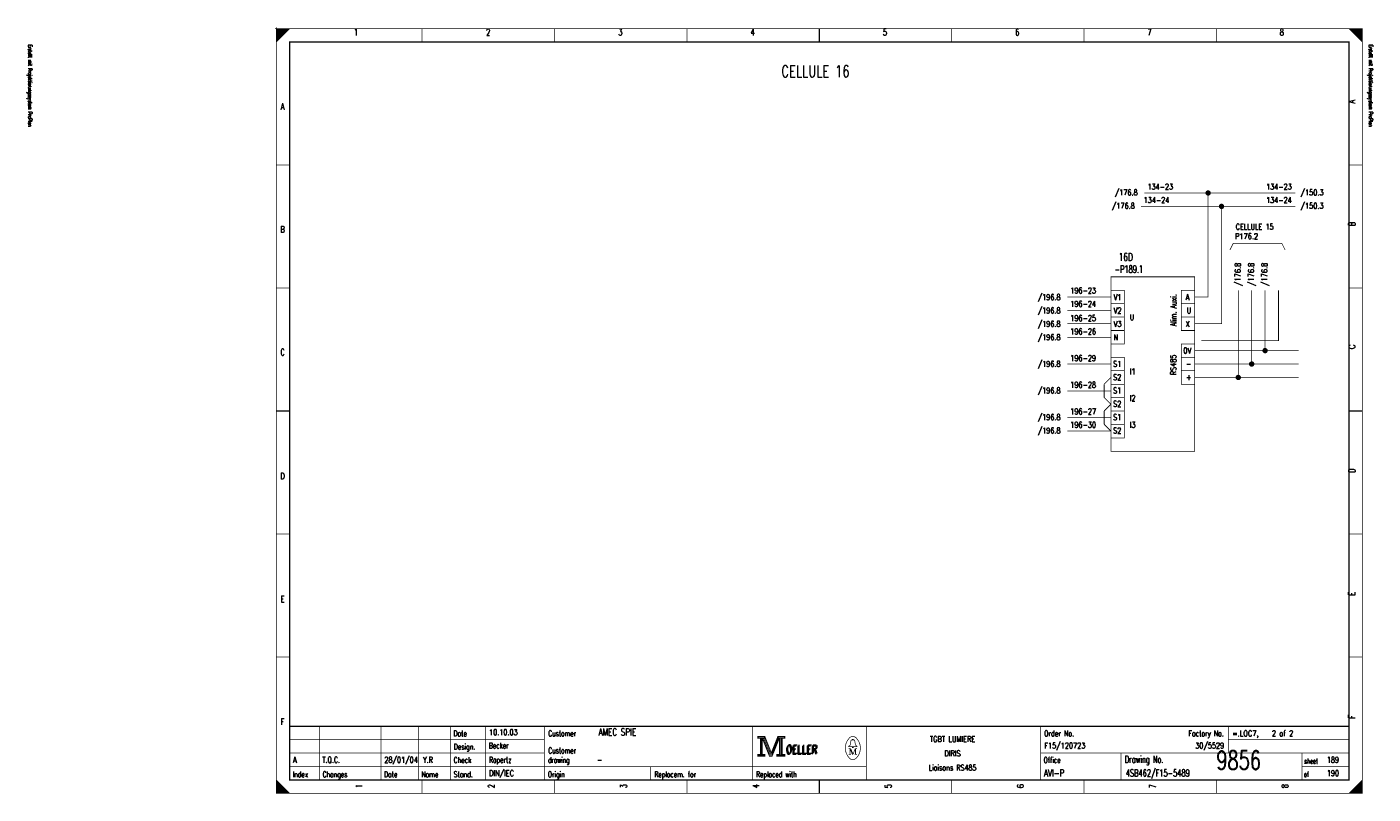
# Model space of a CAD drawing. Header units: centimetres. Extents: x 0 to 491, y -1040 to 69.
# Tile 107 of 181: x 441 to 491, y -720 to -691. Entities that reach past the tile are written whole.
import ezdxf
from ezdxf.enums import TextEntityAlignment as Align

# ---------------------------------------------------------------- set-up
doc = ezdxf.new("R2010")
doc.units = ezdxf.units.CM
doc.header["$MEASUREMENT"] = 0
doc.linetypes.add('GESTRICHELT', pattern=[3.75, 3, -0.75])
doc.layers.get('0').update_dxf_attribs({"color": 9, "linetype": 'CONTINUOUS'})
doc.styles.get("Standard").update_dxf_attribs({"font": 'romans.shx', "bigfont": 'TXT.shx'})

# ---------------------------------------------------------------- blocks, each defined once
blk = doc.blocks.new('BCIRCLE_FILLED')
at = {"color": 0, "linetype": 'Continuous', "const_width": 1, "flags": 128}
blk.add_lwpolyline([(0.5, 0, 1), (-0.5, 0, 1)], format="xyb", close=True, dxfattribs=at)

msp = doc.modelspace()

# ---------------------------------------------------------------- linework, layer by layer
at = {"color": 0}
for points, const_width in [([(449.95, -691.5), (450.05, -691.5)], 0.025), ([(449.95, -691.5), (450.05, -691.5)], 0.025), ([(450, -691.45), (450, -691.55)], 0.025), ([(450, -691.45), (450, -691.55)], 0.025), ([(455.438, -691.5), (455.438, -692)], 0.025), ([(460.375, -691.5), (460.375, -692)], 0.025), ([(465.312, -691.5), (465.312, -692)], 0.025), ([(470.25, -692), (470.25, -691.5)], 0.05), ([(470.25, -691.5), (470.25, -692)], 0.025), ([(475.188, -691.5), (475.188, -692)], 0.025), ([(480.125, -691.5), (480.125, -692)], 0.025), ([(485.062, -691.5), (485.062, -692)], 0.025), ([(450, -696.583), (450.5, -696.583)], 0.025), ([(490.5, -696.583), (490, -696.583)], 0.025), ([(450, -701.167), (450.5, -701.167)], 0.025), ([(490.5, -701.167), (490, -701.167)], 0.025), ([(480.875, -704.75), (481.125, -704.5)], 0.03), ([(480.875, -705.25), (480.875, -704.75)], 0.03), ([(481.125, -705.5), (480.875, -705.25)], 0.03), ([(450.5, -705.75), (450, -705.75)], 0.05), ([(450, -705.75), (450.5, -705.75)], 0.025), ([(480.875, -705.75), (481.125, -705.5)], 0.03), ([(480.875, -706.25), (480.875, -705.75)], 0.03), ([(490, -705.75), (490.5, -705.75)], 0.05), ([(490.5, -705.75), (490, -705.75)], 0.025), ([(481.125, -706.5), (480.875, -706.25)], 0.03), ([(450, -710.333), (450.5, -710.333)], 0.025), ([(490.5, -710.333), (490, -710.333)], 0.025), ([(450, -714.917), (450.5, -714.917)], 0.025), ([(490.5, -714.917), (490, -714.917)], 0.025), ([(490, -717.5), (450.5, -717.5)], 0.05), ([(451.6, -719.5), (451.6, -717.5)], 0.025), ([(453.9, -719.5), (453.9, -717.5)], 0.025), ([(455.3, -719.5), (455.3, -717.5)], 0.025), ([(456.5, -717.5), (456.5, -719.5)], 0.025), ([(457.8, -717.5), (457.8, -719.5)], 0.025), ([(460, -717.5), (460, -719.5)], 0.025), ([(467.75, -717.5), (467.75, -719.5)], 0.025), ([(472, -717.5), (472, -719.5)], 0.025), ([(478.5, -717.5), (478.5, -719.5)], 0.025), ([(485.5, -717.5), (485.5, -718.5)], 0.025), ([(450.5, -718), (460, -718)], 0.025), ([(468.15, -717.95), (468.4, -718.58)], 0.025), ([(468.47, -718.51), (468.7, -717.94)], 0.025), ([(471.35, -718.33), (471.42, -718.33)], 0.025), ([(471.42, -718.33), (471.51, -718.54)], 0.025), ([(471.46, -718.01), (471.55, -718.01)], 0.025), ([(471.51, -718.54), (471.59, -718.33)], 0.025), ([(471.59, -718.54), (471.59, -718.33)], 0.025), ([(471.59, -718.33), (471.65, -718.33)], 0.025), ([(471.61, -718.33), (471.61, -718.54)], 0.025), ([(485.5, -718), (490, -718)], 0.025), ([(450.5, -718.5), (460, -718.5)], 0.025), ([(468.4, -718.58), (468.46, -718.58)], 0.025), ([(471.39, -718.54), (471.43, -718.54)], 0.025), ([(471.65, -718.54), (471.57, -718.54)], 0.025), ([(478.5, -718.5), (490, -718.5)], 0.025), ([(481.5, -718.5), (481.5, -719.5)], 0.025), ([(488.25, -718.5), (488.25, -719.5)], 0.025), ([(450.5, -719), (472, -719)], 0.025), ([(463.95, -719), (463.95, -719.5)], 0.025), ([(488.25, -719), (490, -719)], 0.025), ([(455.438, -720), (455.438, -719.5)], 0.025), ([(460.375, -720), (460.375, -719.5)], 0.025), ([(465.312, -720), (465.312, -719.5)], 0.025), ([(470.25, -719.5), (470.25, -720)], 0.05), ([(470.25, -720), (470.25, -719.5)], 0.025), ([(475.188, -720), (475.188, -719.5)], 0.025), ([(480.125, -720), (480.125, -719.5)], 0.025), ([(485.062, -720), (485.062, -719.5)], 0.025), ([(490.5, -719.5), (490, -720)], 0.025), ([(450.475, -720), (450.475, -719.975)], 0.025)]:
    msp.add_lwpolyline(points, dxfattribs=dict(at, const_width=const_width))
at = {"color": 0, "const_width": 0.025, "flags": 128}
for points in [[(450, -705.75), (450, -691.5), (490.5, -691.5), (490.5, -720), (450, -720), (450, -705.75)], [(450, -691.5), (450.5, -691.5), (450, -692), (450, -691.5)], [(450.025, -691.5), (450.025, -691.975), (450.05, -691.95), (450.05, -691.5), (450.075, -691.5), (450.075, -691.925), (450.1, -691.9), (450.1, -691.5), (450.125, -691.5), (450.125, -691.875), (450.15, -691.85), (450.15, -691.5), (450.175, -691.5), (450.175, -691.825), (450.2, -691.8)], [(450.2, -691.8), (450.2, -691.5), (450.225, -691.5), (450.225, -691.775), (450.25, -691.75), (450.25, -691.5), (450.275, -691.5), (450.275, -691.725), (450.3, -691.7), (450.3, -691.5), (450.325, -691.5), (450.325, -691.675), (450.35, -691.65), (450.35, -691.5), (450.375, -691.5)], [(450.375, -691.5), (450.375, -691.625), (450.4, -691.6), (450.4, -691.5), (450.425, -691.5), (450.425, -691.575), (450.45, -691.55), (450.45, -691.5), (450.475, -691.5), (450.475, -691.525)], [(490, -691.5), (490.5, -692), (490.475, -691.975), (490.475, -691.5), (490.45, -691.5), (490.45, -691.95), (490.425, -691.925), (490.425, -691.5), (490.4, -691.5), (490.4, -691.9), (490.375, -691.875), (490.375, -691.5), (490.35, -691.5), (490.35, -691.85), (490.325, -691.825)], [(490.15, -691.65), (490.15, -691.5), (490.125, -691.5), (490.125, -691.625), (490.1, -691.6), (490.1, -691.5), (490.075, -691.5), (490.075, -691.575), (490.05, -691.55), (490.05, -691.5), (490.025, -691.5), (490.025, -691.525)], [(490.325, -691.825), (490.325, -691.5), (490.3, -691.5), (490.3, -691.8), (490.275, -691.775), (490.275, -691.5), (490.25, -691.5), (490.25, -691.75), (490.225, -691.725), (490.225, -691.5), (490.2, -691.5), (490.2, -691.7), (490.175, -691.675), (490.175, -691.5), (490.15, -691.5)], [(488, -697.625), (482.375, -697.625)], [(484.25, -701.5), (484.75, -701.5), (484.75, -697.625)], [(488, -698.125), (482.25, -698.125)], [(484.25, -702.5), (485.25, -702.5), (485.25, -698.125)], [(487.625, -699.75), (487.5, -699.5), (485.688, -699.5), (485.562, -699.75)], [(485.875, -704.5), (485.875, -701.25)], [(486.375, -701.25), (486.375, -704)], [(486.875, -701.25), (486.875, -703.5)], [(479.5, -701.5), (481.125, -701.5)], [(481.125, -702), (479.5, -702)], [(479.5, -702.5), (481.125, -702.5)], [(481.125, -703), (479.5, -703)], [(488.125, -703.5), (484.25, -703.5)], [(481.125, -704), (479.5, -704)], [(488.125, -704), (484.25, -704)], [(488.125, -704.5), (484.25, -704.5)], [(481.125, -705), (479.5, -705)], [(481.125, -706), (479.5, -706)], [(481.125, -706.5), (479.5, -706.5)], [(467.95, -717.88), (467.95, -717.95), (468.05, -717.95), (468.05, -718.55), (467.95, -718.55), (467.95, -718.62), (468.22, -718.62), (468.22, -718.55), (468.12, -718.55), (468.12, -717.95), (468.22, -717.95), (468.22, -717.88), (467.95, -717.88)], [(468.22, -717.88), (468.46, -718.48), (468.7, -717.88)], [(468.7, -717.88), (468.7, -717.95), (468.8, -717.95), (468.8, -718.55), (468.7, -718.55), (468.7, -718.62), (468.97, -718.62), (468.97, -718.55), (468.87, -718.55), (468.87, -717.95), (468.97, -717.95), (468.97, -717.88), (468.7, -717.88)], [(468.07, -717.93), (468.07, -718.57), (468.1, -718.57), (468.1, -717.93)], [(468.12, -717.95), (468.39, -718.62), (468.49, -718.62), (468.76, -717.95)], [(468.18, -717.95), (468.42, -718.54), (468.46, -718.54)], [(468.22, -717.95), (468.44, -718.51), (468.47, -718.51)], [(468.46, -718.58), (468.49, -718.58), (468.74, -717.95)], [(468.46, -718.54), (468.48, -718.54), (468.72, -717.95)], [(468.76, -717.95), (468.76, -718.55), (468.66, -718.55), (468.66, -718.62), (468.71, -718.62)], [(468.78, -717.93), (468.78, -718.57), (468.83, -718.57), (468.83, -717.93), (468.85, -717.93), (468.85, -718.57)], [(471.48, -718.26), (471.35, -718.26), (471.35, -718.24), (471.4, -718.2), (471.43, -718.04)], [(471.39, -718.33), (471.39, -718.54), (471.35, -718.54)], [(471.39, -718.33), (471.48, -718.54), (471.51, -718.54)], [(471.48, -718.01), (471.48, -717.98), (471.52, -717.98), (471.52, -718.01)], [(471.52, -718.26), (471.65, -718.26), (471.65, -718.24), (471.6, -718.2), (471.57, -718.04)], [(450, -719.5), (450, -720), (450.5, -720), (450, -719.5), (450.025, -719.525), (450.025, -720), (450.05, -720), (450.05, -719.55), (450.075, -719.575), (450.075, -720), (450.1, -720), (450.1, -719.6), (450.125, -719.625), (450.125, -720), (450.15, -720)], [(450.15, -720), (450.15, -719.65), (450.175, -719.675), (450.175, -720), (450.2, -720), (450.2, -719.7), (450.225, -719.725), (450.225, -720), (450.25, -720), (450.25, -719.75), (450.275, -719.775), (450.275, -720), (450.3, -720), (450.3, -719.8), (450.325, -719.825)], [(450.325, -719.825), (450.325, -720), (450.35, -720), (450.35, -719.85), (450.375, -719.875), (450.375, -720), (450.4, -720), (450.4, -719.9), (450.425, -719.925), (450.425, -720), (450.45, -720), (450.45, -719.95), (450.475, -719.975)], [(490.125, -719.875), (490.125, -720), (490.1, -720), (490.1, -719.9), (490.075, -719.925), (490.075, -720), (490.05, -720), (490.05, -719.95), (490.025, -719.975), (490.025, -720)], [(490.3, -720), (490.3, -719.7), (490.275, -719.725), (490.275, -720), (490.25, -720), (490.25, -719.75), (490.225, -719.775), (490.225, -720), (490.2, -720), (490.2, -719.8), (490.175, -719.825), (490.175, -720), (490.15, -720), (490.15, -719.85), (490.125, -719.875)], [(490.475, -719.525), (490.475, -720), (490.45, -720), (490.45, -719.55), (490.425, -719.575), (490.425, -720), (490.4, -720), (490.4, -719.6), (490.375, -719.625), (490.375, -720), (490.35, -720), (490.35, -719.65), (490.325, -719.675), (490.325, -720), (490.3, -720)]]:
    msp.add_lwpolyline(points, dxfattribs=at)
at = {"color": 0, "flags": 128}
for points, const_width in [([(450, -691.5), (490.5, -691.5), (490.5, -720), (450, -720)], 0.025), ([(450.5, -692), (490, -692), (490, -719.5), (450.5, -719.5)], 0.05), ([(450.5, -692), (490, -692), (490, -719.5), (450.5, -719.5)], 0.025), ([(481.125, -700.75), (484.25, -700.75), (484.25, -707.25), (481.125, -707.25)], 0.025), ([(481.125, -701.25), (481.625, -701.25), (481.625, -701.75), (481.125, -701.75)], 0.025), ([(483.75, -701.25), (484.25, -701.25), (484.25, -701.75), (483.75, -701.75)], 0.025), ([(481.125, -701.75), (481.625, -701.75), (481.625, -702.25), (481.125, -702.25)], 0.025), ([(483.75, -701.75), (484.25, -701.75), (484.25, -702.25), (483.75, -702.25)], 0.025), ([(481.125, -702.25), (481.625, -702.25), (481.625, -702.75), (481.125, -702.75)], 0.025), ([(483.75, -702.25), (484.25, -702.25), (484.25, -702.75), (483.75, -702.75)], 0.025), ([(481.125, -702.75), (481.625, -702.75), (481.625, -703.25), (481.125, -703.25)], 0.025), ([(483.75, -703.25), (484.25, -703.25), (484.25, -703.75), (483.75, -703.75)], 0.025), ([(481.125, -703.75), (481.625, -703.75), (481.625, -704.25), (481.125, -704.25)], 0.025), ([(483.75, -703.75), (484.25, -703.75), (484.25, -704.25), (483.75, -704.25)], 0.025), ([(481.125, -704.25), (481.625, -704.25), (481.625, -704.75), (481.125, -704.75)], 0.025), ([(483.75, -704.25), (484.25, -704.25), (484.25, -704.75), (483.75, -704.75)], 0.025), ([(481.125, -704.75), (481.625, -704.75), (481.625, -705.25), (481.125, -705.25)], 0.025), ([(481.125, -705.25), (481.625, -705.25), (481.625, -705.75), (481.125, -705.75)], 0.025), ([(481.125, -705.75), (481.625, -705.75), (481.625, -706.25), (481.125, -706.25)], 0.025), ([(481.125, -706.25), (481.625, -706.25), (481.625, -706.75), (481.125, -706.75)], 0.025), ([(467.97, -717.9), (468.2, -717.9), (468.2, -717.93), (467.97, -717.93)], 0.025), ([(468.72, -717.9), (468.95, -717.9), (468.95, -717.93), (468.72, -717.93)], 0.025), ([(471.48, -718.26), (471.52, -718.26), (471.52, -718.29), (471.48, -718.29)], 0.025), ([(467.97, -718.57), (468.2, -718.57), (468.2, -718.6), (467.97, -718.6)], 0.025), ([(468.68, -718.57), (468.95, -718.57), (468.95, -718.6), (468.68, -718.6)], 0.025)]:
    msp.add_lwpolyline(points, close=True, dxfattribs=dict(at, const_width=const_width))
at = {"color": 0, "linetype": 'GESTRICHELT', "const_width": 0.025, "flags": 128}
msp.add_lwpolyline([(487.375, -701.25), (487.375, -703.125), (484.5, -703.125)], dxfattribs=at)
at = {"color": 0, "const_width": 0.025, "flags": 128}
for points in [[(471.649, -717.96, 0.530775), (471.351, -717.959, 0.530775)], [(471.35, -717.961, 0.373815), (471.349, -718.657, 0.373815)], [(471.46, -718.01, 0.414214), (471.43, -718.04, 0.414214)], [(471.57, -718.04, 0.414214), (471.54, -718.01, 0.414214)], [(471.65, -718.66, 0.378582), (471.646, -717.956, 0.378582)], [(471.35, -718.66, 0.532213), (471.649, -718.661, 0.532213)]]:
    msp.add_lwpolyline(points, format="xyb", dxfattribs=at)

# ---------------------------------------------------------------- block references
at = {"color": 0, "xscale": 0.1, "yscale": 0.1, "zscale": 0.1}
for p in [(484.75, -697.625), (485.25, -698.125), (486.875, -703.5), (486.375, -704), (485.875, -704.5)]:
    msp.add_blockref('BCIRCLE_FILLED', p, dxfattribs=at)

# ---------------------------------------------------------------- texts
at = {"color": 0}
for s, height, width, p in [('1', 0.238, 0.672, (452.965, -691.514)), ('2', 0.238, 0.672, (457.899, -691.514)), ('3', 0.238, 0.672, (462.832, -691.514)), ('4', 0.238, 0.672, (467.766, -691.514)), ('5', 0.238, 0.672, (472.699, -691.514)), ('6', 0.238, 0.672, (477.632, -691.514)), ('7', 0.238, 0.672, (482.566, -691.514)), ('8', 0.238, 0.672, (487.499, -691.514)), ('CELLULE 16', 0.4286, 0.736, (470.108, -692.877)), ('A', 0.238, 0.76, (450.233, -694.283)), ('B', 0.238, 0.76, (450.233, -698.861)), ('A', 0.214, 0.76, (483.985, -701.402)), ('X', 0.214, 0.76, (483.985, -702.396)), ('C', 0.238, 0.76, (450.233, -703.439)), ('S1', 0.2143, 0.716, (481.359, -703.887)), ('S2', 0.2143, 0.716, (481.359, -704.384)), ('S1', 0.2143, 0.716, (481.359, -704.88)), ('S2', 0.2143, 0.716, (481.359, -705.377)), ('S1', 0.2143, 0.716, (481.359, -705.874)), ('S2', 0.2143, 0.716, (481.359, -706.371)), ('D', 0.238, 0.76, (450.233, -708.053)), ('E', 0.238, 0.76, (450.233, -712.632)), ('F', 0.238, 0.76, (450.233, -717.21)), ('TGBT LUMIERE', 0.21431, 0.754667, (475.219, -717.87)), ('DIRIS', 0.2143, 0.7568, (475.219, -718.403)), ('Liaisons RS485', 0.21431, 0.656571, (475.219, -718.935))]:
    msp.add_text(s, height=height, dxfattribs=dict(at, width=width)).set_placement(p, align=Align.TOP_CENTER)
at = {"color": 0, "width": 0.622634}
for p in [(440.702, -692.094), (490.702, -692.094)]:
    msp.add_text('Erstellt mit Projektierungssystem ProPlan', height=0.14288, rotation=270, dxfattribs=at).set_placement(p, align=Align.BOTTOM_LEFT)
at = {"color": 0}
for s, height, width, p in [('A', 0.238, 0.76, (489.991, -694.283)), ('B', 0.238, 0.76, (489.991, -698.861)), ('/176.8', 0.2143, 0.68, (485.749, -701.083)), ('/176.8', 0.2143, 0.68, (486.246, -701.083)), ('/176.8', 0.2143, 0.68, (486.743, -701.083)), ('C', 0.238, 0.76, (489.992, -703.439)), ('D', 0.238, 0.76, (489.992, -708.053)), ('E', 0.238, 0.76, (489.991, -712.632)), ('F', 0.238, 0.76, (489.991, -717.21))]:
    msp.add_text(s, height=height, rotation=90, dxfattribs=dict(at, width=width)).set_placement(p, align=Align.TOP_LEFT)
for s, height, width, p in [('134-23', 0.2143, 0.676, (482.488, -697.285)), ('134-24', 0.2143, 0.676, (482.346, -697.782)), ('/150.3', 0.2143, 0.68, (488.198, -697.498)), ('/150.3', 0.2143, 0.68, (488.198, -697.995)), ('CELLULE 15', 0.2143, 0.736, (485.779, -698.776)), ('P176.2', 0.2143, 0.690667, (485.753, -699.131)), ('16D', 0.2858, 0.701333, (481.418, -699.869)), ('196-23', 0.2143, 0.676, (479.613, -701.154)), ('196-24', 0.2143, 0.676, (479.613, -701.651)), ('V1', 0.2143, 0.716, (481.228, -701.402)), ('196-25', 0.2143, 0.676, (479.613, -702.183)), ('V2', 0.2143, 0.716, (481.228, -701.899)), ('U', 0.214, 0.76, (481.828, -702.148)), ('196-26', 0.2143, 0.676, (479.613, -702.68)), ('V3', 0.2143, 0.716, (481.228, -702.396)), ('N', 0.214, 0.76, (481.224, -702.893)), ('196-29', 0.2143, 0.676, (479.613, -703.674)), ('I1', 0.2143, 0.716, (481.828, -704.171)), ('196-28', 0.2143, 0.676, (479.613, -704.667)), ('I2', 0.2143, 0.716, (481.828, -705.164)), ('196-27', 0.2143, 0.676, (479.613, -705.661)), ('196-30', 0.2143, 0.676, (479.613, -706.158)), ('I3', 0.2143, 0.716, (481.828, -706.158)), ('Date', 0.2143, 0.64, (456.605, -717.658)), ('Customer', 0.2143, 0.62, (460.14, -717.658)), ('Order No.', 0.2143, 0.656889, (478.633, -717.658)), ('=.LOC7,    2 of 2', 0.21431, 0.691765, (485.651, -717.658)), ('Design.', 0.2143, 0.636571, (456.619, -718.154)), ('Customer', 0.2143, 0.62, (460.14, -718.296)), ('OELLER', 0.3096, 0.76, (468.996, -718.225)), ('OELLER', 0.3096, 0.76, (468.996, -718.225)), ('OELLER', 0.3096, 0.76, (469.032, -718.19)), ('Check', 0.2143, 0.632, (456.612, -718.651)), ('drawing', 0.2143, 0.6, (460.133, -718.651)), ('Office', 0.2143, 0.626667, (478.615, -718.651)), ('Drawing No.', 0.26194, 0.646545, (481.643, -718.602)), ('sheet', 0.1905, 0.6, (488.338, -718.701)), ('Index', 0.2143, 0.632, (450.609, -719.184)), ('Changes', 0.2143, 0.622857, (451.726, -719.184)), ('Date', 0.2143, 0.64, (454.015, -719.184)), ('Name', 0.2143, 0.64, (455.404, -719.184)), ('Stand.', 0.2143, 0.642667, (456.612, -719.184)), ('Origin', 0.2143, 0.626667, (460.127, -719.184)), ('Replacem. for', 0.21431, 0.627077, (464.097, -719.184)), ('Replaced with', 0.21431, 0.619692, (467.895, -719.184)), ('of', 0.1905, 0.6, (488.323, -719.198))]:
    msp.add_text(s, height=height, dxfattribs=dict(at, width=width)).set_placement(p, align=Align.TOP_LEFT)
for s, height, width, p in [('134-23', 0.2143, 0.676, (487.869, -697.285)), ('/176.8', 0.2143, 0.68, (482.122, -697.498)), ('134-24', 0.2143, 0.676, (487.869, -697.782)), ('/176.8', 0.2143, 0.68, (482.016, -697.995)), ('/196.8', 0.2143, 0.68, (479.247, -701.402)), ('/196.8', 0.2143, 0.68, (479.247, -701.899)), ('U', 0.214, 0.76, (484.122, -701.899)), ('/196.8', 0.2143, 0.68, (479.247, -702.396)), ('/196.8', 0.2143, 0.68, (479.247, -702.893)), ('0V', 0.2143, 0.716, (484.119, -703.39)), ('/196.8', 0.2143, 0.68, (479.247, -703.887)), ('-', 0.214, 0.696, (484.125, -703.887)), ('+', 0.214, 0.696, (484.123, -704.384)), ('/196.8', 0.2143, 0.68, (479.247, -704.88)), ('/196.8', 0.2143, 0.68, (479.247, -705.874)), ('/196.8', 0.2143, 0.68, (479.247, -706.371)), ('Factory No.', 0.21431, 0.646545, (485.335, -717.658))]:
    msp.add_text(s, height=height, dxfattribs=dict(at, width=width)).set_placement(p, align=Align.TOP_RIGHT)
for s, height, width, p in [('-P189.1', 0.2619, 0.691429, (481.263, -700.674)), ('10.10.03', 0.2143, 0.678, (457.934, -717.892)), ('AMEC SPIE', 0.2619, 0.752889, (462.016, -717.923)), ('Becker', 0.2143, 0.626667, (457.927, -718.389)), ('F15/120723', 0.2143, 0.6832, (478.639, -718.389)), ('9856', 0.7, 0.6928, (485.058, -719.322)), ('A', 0.214, 0.76, (450.621, -718.921)), ('T.Q.C.', 0.2143, 0.728, (451.716, -718.921)), ('28/01/04', 0.2143, 0.678, (454.029, -718.921)), ('Y.R', 0.2143, 0.738667, (455.467, -718.921)), ('Ropertz', 0.2143, 0.622857, (457.932, -718.921)), ('-', 0.214, 0.696, (461.965, -718.921)), ('189', 0.2143, 0.672, (489.177, -718.921)), ('DIN/IEC', 0.2143, 0.750857, (457.935, -719.418)), ('AVI-P', 0.2619, 0.7472, (478.624, -719.449)), ('4SB462/F15-5489', 0.26194, 0.6928, (481.679, -719.449)), ('190', 0.2143, 0.672, (489.177, -719.418))]:
    msp.add_text(s, height=height, dxfattribs=dict(at, width=width)).set_placement(p, align=Align.BOTTOM_LEFT)
at = {"color": 0, "width": 0.655273}
msp.add_text('Alim. Auxi.', height=0.21431, rotation=90, dxfattribs=at).set_placement((483.63, -701.991), align=Align.BOTTOM_CENTER)
at = {"color": 0}
for s, height, width, p in [('RS485', 0.2143, 0.7072, (483.347, -704.029)), ('1', 0.238, 0.672, (452.965, -719.73)), ('2', 0.238, 0.672, (457.899, -719.73)), ('3', 0.238, 0.672, (462.832, -719.73)), ('4', 0.238, 0.672, (467.766, -719.73)), ('5', 0.238, 0.672, (472.699, -719.73)), ('6', 0.238, 0.672, (477.632, -719.73)), ('7', 0.238, 0.672, (482.566, -719.73)), ('8', 0.238, 0.672, (487.499, -719.73))]:
    msp.add_text(s, height=height, rotation=90, dxfattribs=dict(at, width=width)).set_placement(p, align=Align.TOP_CENTER)
at = {"color": 0, "width": 0.675429}
msp.add_text('30/5529', height=0.2143, dxfattribs=at).set_placement((485.346, -718.389), align=Align.BOTTOM_RIGHT)

doc.saveas('drawing.dxf')
